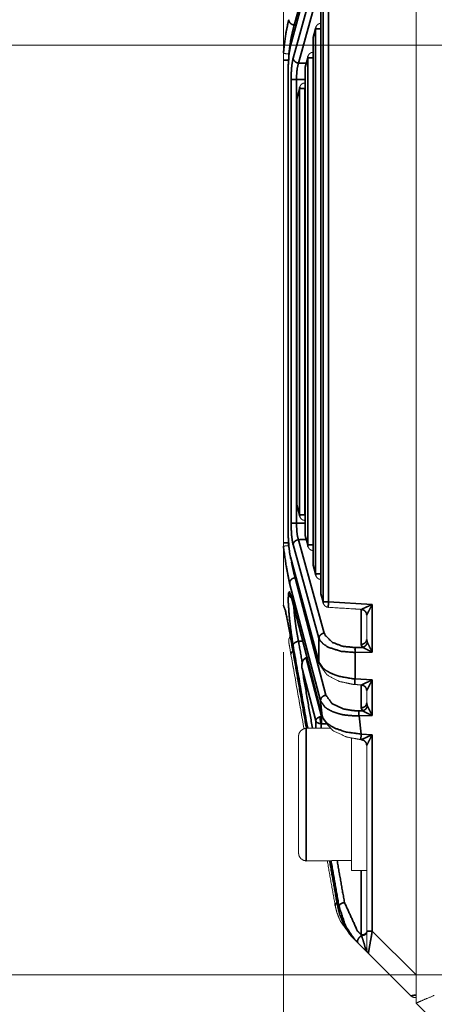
# Model space of a CAD drawing. Header units: millimetres. Extents: x 4 to 836, y 5 to 589.
# Tile 58 of 145: x 451 to 473, y 271 to 323. Entities that reach past the tile are written whole.
import ezdxf

# ---------------------------------------------------------------- set-up
doc = ezdxf.new("R2010")
doc.units = ezdxf.units.MM
doc.layers.add('1', color=7, linetype='Continuous', true_color=0xffffff)
doc.styles.add('ideas_simplex', font='simplex.shx')
doc.dimstyles.get("Standard").update_dxf_attribs({"dimtxt": 0.18, "dimasz": 0.18, "dimexe": 0.18, "dimexo": 0.0625, "dimgap": 0.09, "dimtad": 0, "dimtih": 1, "dimtoh": 1, "dimdec": 4, "dimzin": 0, "dimdsep": 46, "dimtxsty": 'Standard', "dimcen": 0.09, "dimadec": 0, "dimazin": 0, "dimtfac": 1, "dimtdec": 4, "dimtofl": 0, "dimtmove": 0, "dimatfit": 3, "dimfxl": 1, "dimtolj": 1, "dimtzin": 0, "dimarcsym": 0})

# ---------------------------------------------------------------- blocks, each defined once
blk = doc.blocks.new('_U3')
at = {"layer": '1', "color": 152, "lineweight": 13}
for p, q in [((518.108263, 321.5), (433.455482, 321.5)), ((518.108263, 272.5), (433.455482, 272.5))]:
    blk.add_line(p, q, dxfattribs=at)
at = {"layer": '1', "color": 27, "lineweight": 13}
blk.add_line((435.455482, 321.5), (435.455482, 272.5), dxfattribs=at)
at = {"layer": '1', "color": 87, "lineweight": 25}
for p, q in [((433.955482, 304.1025), (428.330482, 304.1025)), ((428.330482, 304.1025), (428.330482, 302.6025)), ((433.955482, 302.6025), (433.955482, 304.1025)), ((428.330482, 291.3975), (428.330482, 289.8975)), ((433.955482, 289.8975), (433.955482, 291.3975)), ((428.330482, 289.8975), (433.955482, 289.8975))]:
    blk.add_line(p, q, dxfattribs=at)
at = {"layer": '1', "color": 27, "lineweight": 18}
for points in [[(435.455482, 321.5), (435.984463, 318.500002), (434.926501, 318.499998)], [(435.455482, 272.5), (434.926501, 275.499998), (435.984463, 275.500002)]]:
    blk.add_solid(points, dxfattribs=at)
at = {"layer": '1', "color": 87, "linetype": 'Continuous', "lineweight": 25, "char_height": 3, "attachment_point": 7, "rotation": 90, "line_spacing_factor": 1.204819, "style": 'ideas_simplex'}
for s, insert in [('\\W1.2097;1.93', (433.801982, 291.345)), ('\\W1.0938;49', (426.489482, 294.315))]:
    blk.add_mtext(s, dxfattribs=dict(at, insert=insert))
blk = doc.blocks.new('_U10')
at = {"layer": '1', "color": 152, "lineweight": 13}
for p, q in [((465.108264, 289.515365), (465.108264, 228.737172)), ((452.011736, 258.132713), (452.011736, 228.737172))]:
    blk.add_line(p, q, dxfattribs=at)
at = {"layer": '1', "color": 87, "lineweight": 25}
for p, q in [((454.602983, 237.862172), (453.102983, 237.862172)), ((453.102983, 237.862172), (453.102983, 232.237172)), ((464.337983, 237.862172), (462.837983, 237.862172)), ((464.337983, 232.237172), (464.337983, 237.862172)), ((453.102983, 232.237172), (454.602983, 232.237172)), ((462.837983, 232.237172), (464.337983, 232.237172))]:
    blk.add_line(p, q, dxfattribs=at)
at = {"layer": '1', "color": 27, "lineweight": 13}
blk.add_line((452.011736, 230.737172), (465.108264, 230.737172), dxfattribs=at)
at = {"layer": '1', "color": 27, "lineweight": 18}
for points in [[(452.011736, 230.737172), (455.011735, 231.266153), (455.011738, 230.208191)], [(465.108264, 230.737172), (462.108265, 230.208191), (462.108262, 231.266153)]]:
    blk.add_solid(points, dxfattribs=at)
at = {"layer": '1', "color": 87, "linetype": 'Continuous', "lineweight": 25, "char_height": 3, "attachment_point": 7, "line_spacing_factor": 1.204819, "style": 'ideas_simplex'}
for s, insert in [('\\W1.3286;13,1', (453.089483, 239.997172)), ('\\W1.2776;.52', (454.574483, 232.684672))]:
    blk.add_mtext(s, dxfattribs=dict(at, insert=insert))

msp = doc.modelspace()

# ---------------------------------------------------------------- linework, layer by layer
at = {"layer": '1', "color": 27, "linetype": 'Continuous', "lineweight": 35}
for p, q in [((467.465, 328.793), (465.676, 322.569)), ((466.985, 327.008), (465.483, 321.474)), ((465.619, 320.822), (466.985, 325.745)), ((467.27, 325.485), (465.905, 320.562)), ((467.092, 323.421), (467.092, 292.579)), ((467.204, 292.168), (467.204, 323.832)), ((467.49, 323.832), (467.49, 292.168)), ((466.806, 322.365), (466.682, 321.911)), ((466.806, 293.635), (466.806, 322.365)), ((467.091, 322.365), (467.091, 293.635)), ((466.682, 321.911), (466.682, 294.089)), ((465.398, 321.043), (465.398, 320.721)), ((466.391, 320.839), (466.257, 320.344)), ((466.391, 295.161), (466.391, 320.839)), ((466.677, 320.839), (466.677, 295.161)), ((466.257, 320.344), (466.257, 295.656)), ((465.359, 320.115), (465.359, 295.885)), ((465.362, 320.115), (465.359, 320.115)), ((465.516, 296.301), (465.516, 319.699)), ((465.801, 319.699), (465.801, 296.301)), ((465.961, 319.224), (465.816, 318.645)), ((465.961, 296.746), (465.961, 319.224)), ((466.247, 319.224), (466.247, 296.746)), ((465.816, 318.645), (465.816, 297.282)), ((465.816, 297.282), (465.961, 296.746)), ((465.905, 295.438), (467.27, 290.515)), ((466.257, 295.656), (466.391, 295.161)), ((465.398, 295.279), (465.398, 295.126)), ((466.985, 290.255), (465.619, 295.178)), ((465.483, 294.526), (466.985, 288.992)), ((466.682, 294.089), (466.806, 293.635)), ((465.726, 293.433), (467.355, 287.241)), ((467.069, 286.946), (465.44, 293.138)), ((465.373, 292.582), (465.375, 292.603)), ((465.517, 292.468), (467.164, 286.132)), ((467.092, 292.579), (467.204, 292.168)), ((467.49, 292.168), (469.798, 292.028)), ((469.798, 292.028), (469.798, 289.511)), ((466.985, 288.992), (466.985, 290.255)), ((468.89, 289.753), (469.289, 289.761)), ((469.289, 289.761), (469.219, 289.921)), ((466.316, 289.186), (466.298, 289.184)), ((466.316, 289.186), (467.124, 286.114)), ((469.798, 289.511), (468.89, 289.493)), ((468.89, 289.493), (468.89, 288.099)), ((466.819, 285.889), (466.093, 288.648)), ((468.89, 288.099), (469.798, 288.044)), ((469.798, 288.044), (469.798, 286.163)), ((467.164, 286.132), (467.069, 286.946)), ((469.289, 286.412), (469.219, 286.572)), ((467.124, 286.114), (467.064, 286.104)), ((469.1, 286.408), (469.289, 286.412)), ((469.798, 286.163), (469.1, 286.149)), ((469.1, 286.149), (469.212, 285.193)), ((467.124, 285.739), (467.107, 285.738)), ((469.212, 285.193), (469.798, 285.158)), ((469.798, 285.158), (469.798, 274.808)), ((467.953, 276.198), (468.047, 276.104)), ((469.228, 274.57), (469.219, 274.594)), ((469.798, 274.808), (472.108, 272.497))]:
    msp.add_line(p, q, dxfattribs=at)
at = {"layer": '1', "color": 27, "linetype": 'Continuous', "lineweight": 18}
for p, q in [((465.108, 321.119), (465.108, 325.963)), ((465.108, 320.721), (465.108, 321.119)), ((465.108, 295.079), (465.108, 295.279)), ((465.108, 295.079), (465.108, 292.015)), ((469.508, 290.181), (469.508, 291.464)), ((469.508, 286.832), (469.508, 287.48)), ((469.508, 274.808), (469.508, 284.593)), ((469.596, 273.63), (468.675, 274.552)), ((468.933, 274.294), (469.596, 273.63)), ((469.035, 274.192), (468.933, 274.294)), ((469.596, 273.63), (469.035, 274.192)), ((471.839, 271.388), (469.596, 273.63))]:
    msp.add_line(p, q, dxfattribs=at)
at = {"layer": '1', "color": 9, "linetype": 'Continuous', "lineweight": 18}
msp.add_line((468.708, 278), (469.508, 278), dxfattribs=at)
at = {"layer": '1', "color": 252, "linetype": 'Continuous', "lineweight": 18}
msp.add_line((487.887, 255.221), (472.108, 271), dxfattribs=at)
for points, knots in [([(472.108, 271), (472.108, 284.9), (472.108, 336.9), (472.108, 337.885)], [0, 0, 0.207819, 0.985275, 1, 1]), ([(472.108, 271), (472.181, 271.036), (472.389, 271.126), (472.702, 271.259), (473.073, 271.414)], [0, 0, 0.240822, 0.487286, 0.741139, 1, 1])]:
    msp.add_open_spline(points, degree=1, knots=knots, dxfattribs=at)
at = {"layer": '1', "color": 27, "linetype": 'Continuous', "lineweight": 18}
for points, knots in [([(472.108, 272.497), (472.108, 291.131), (472.108, 312.419), (472.108, 337.987)], [0, 0, 0.284521, 0.609593, 1, 1]), ([(467.084, 322.66), (467.005, 322.645), (466.997, 322.644), (466.938, 322.609), (466.893, 322.578), (466.823, 322.473), (466.817, 322.442)], [0, 0, 0.216453, 0.239931, 0.423621, 0.572963, 0.916211, 1, 1]), ([(466.694, 321.989), (466.688, 321.949), (466.686, 321.928), (466.685, 321.911)], [0, 0, 0.508005, 0.785523, 1, 1]), ([(465.494, 321.551), (465.475, 321.439), (465.408, 321.043), (465.386, 320.705), (465.366, 320.394), (465.363, 320.226)], [0, 0, 0.104619, 0.45304, 0.683476, 0.893576, 1, 1]), ([(465.108, 321.119), (465.108, 321.107), (465.109, 321.098), (465.11, 321.097)], [0, 0, 0.409241, 0.823236, 1, 1]), ([(465.398, 321.043), (465.387, 321.043), (465.277, 321.053), (465.195, 321.066), (465.137, 321.081), (465.11, 321.097)], [0, 0, 0.024807, 0.292868, 0.528669, 0.764331, 1, 1]), ([(466.67, 321.134), (466.591, 321.119), (466.583, 321.117), (466.524, 321.083), (466.479, 321.052), (466.409, 320.946), (466.403, 320.916)], [0, 0, 0.216454, 0.239932, 0.423623, 0.572965, 0.916211, 1, 1]), ([(466.239, 319.518), (466.167, 319.505), (466.154, 319.502), (466.066, 319.451), (466.049, 319.439), (465.979, 319.332), (465.972, 319.296)], [0, 0, 0.19609, 0.232503, 0.504823, 0.558932, 0.901976, 1, 1]), ([(465.826, 318.717), (465.821, 318.682), (465.819, 318.661), (465.819, 318.645)], [0, 0, 0.493497, 0.776951, 1, 1]), ([(465.819, 297.282), (465.819, 297.265), (465.822, 297.244), (465.827, 297.204)], [0, 0, 0.214473, 0.491982, 1, 1]), ([(465.973, 296.669), (465.979, 296.638), (466.049, 296.533), (466.094, 296.502), (466.153, 296.467), (466.161, 296.466), (466.24, 296.451)], [0, 0, 0.083789, 0.427036, 0.576377, 0.760065, 0.783542, 1, 1]), ([(465.109, 295.088), (465.108, 295.084), (465.108, 295.079)], [0, 0, 0.618959, 1, 1]), ([(465.398, 295.126), (465.389, 295.125), (465.291, 295.117), (465.286, 295.117), (465.268, 295.115), (465.188, 295.106), (465.137, 295.097), (465.133, 295.096), (465.109, 295.088)], [0, 0, 0.02131, 0.250347, 0.262822, 0.309405, 0.539659, 0.750418, 0.769952, 1, 1]), ([(466.403, 295.084), (466.409, 295.054), (466.479, 294.948), (466.524, 294.917), (466.583, 294.883), (466.591, 294.881), (466.67, 294.866)], [0, 0, 0.083789, 0.427035, 0.576377, 0.760069, 0.783547, 1, 1]), ([(465.449, 294.677), (465.455, 294.632), (465.485, 294.487), (465.494, 294.449)], [0, 0, 0.163466, 0.807897, 1, 1]), ([(466.685, 294.089), (466.686, 294.072), (466.688, 294.051), (466.694, 294.011)], [0, 0, 0.214475, 0.491989, 1, 1]), ([(466.817, 293.558), (466.823, 293.527), (466.893, 293.422), (466.938, 293.391), (466.997, 293.356), (467.005, 293.355), (467.084, 293.34)], [0, 0, 0.083789, 0.427036, 0.576377, 0.760069, 0.783547, 1, 1]), ([(465.492, 292.535), (465.482, 292.539), (465.528, 292.429)], [0, 0, 0.098464, 1, 1]), ([(467.095, 292.579), (467.095, 292.563), (467.098, 292.541), (467.103, 292.502)], [0, 0, 0.214475, 0.491989, 1, 1]), ([(465.13, 291.931), (465.13, 291.931), (465.108, 292.043)], [0, 0, 0.00005, 1, 1]), ([(465.108, 292.015), (465.108, 292.005), (465.109, 291.995), (465.11, 291.987)], [0, 0, 0.422914, 0.779342, 1, 1]), ([(465.167, 291.849), (465.137, 291.891), (465.11, 291.987)], [0, 0, 0.343073, 1, 1]), ([(465.167, 291.849), (465.197, 291.723), (465.245, 291.59), (465.325, 291.196), (465.375, 290.945)], [0, 0, 0.230817, 0.516037, 0.807387, 1, 1]), ([(465.167, 291.849), (465.193, 291.742), (465.231, 291.642), (465.315, 291.237), (465.375, 290.945)], [0, 0, 0.217162, 0.463259, 0.769775, 1, 1]), ([(467.215, 292.09), (467.221, 292.06), (467.291, 291.954), (467.337, 291.923), (467.395, 291.889), (467.404, 291.887), (467.482, 291.873)], [0, 0, 0.083788, 0.42704, 0.576379, 0.760064, 0.783541, 1, 1]), ([(467.482, 291.873), (468.841, 291.79), (469.226, 291.763)], [0, 0, 0.778878, 1, 1]), ([(469.226, 291.763), (469.258, 291.755), (469.335, 291.735), (469.366, 291.714), (469.427, 291.669), (469.452, 291.631), (469.487, 291.575), (469.508, 291.466)], [0, 0, 0.071496, 0.243498, 0.324657, 0.48757, 0.589397, 0.734641, 1, 1]), ([(465.389, 290.064), (465.394, 290.191), (465.451, 290.305), (465.48, 290.329)], [0, 0, 0.435809, 0.871628, 1, 1]), ([(465.506, 289.399), (465.425, 289.857), (465.39, 290.058), (465.389, 290.064)], [0, 0, 0.457424, 0.907472, 1, 1]), ([(466.274, 289.206), (466.267, 289.204), (466.239, 289.191), (466.23, 289.186), (466.212, 289.171), (466.2, 289.159), (466.188, 289.151), (466.162, 289.121), (466.151, 289.11), (466.125, 289.072), (466.122, 289.067), (466.119, 289.061), (466.114, 289.051), (466.098, 289.007), (466.085, 288.97), (466.078, 288.928), (466.07, 288.885), (466.07, 288.852), (466.072, 288.812), (466.075, 288.765), (466.076, 288.752), (466.077, 288.747), (466.09, 288.672)], [0, 0, 0.010359, 0.053284, 0.068331, 0.105142, 0.129585, 0.153097, 0.214254, 0.236504, 0.307102, 0.315546, 0.325543, 0.342098, 0.410473, 0.468754, 0.533345, 0.603267, 0.662958, 0.736966, 0.821112, 0.845818, 0.854219, 1, 1]), ([(466.302, 289.208), (466.28, 289.207), (466.274, 289.206)], [0, 0, 0.769468, 1, 1]), ([(466.992, 288.914), (466.996, 288.905), (466.999, 288.901), (467.035, 288.844), (467.071, 288.788), (467.184, 288.621), (467.228, 288.564), (467.415, 288.311), (467.541, 288.239), (468.07, 287.964), (468.511, 287.869), (468.777, 287.813), (468.854, 287.807), (468.883, 287.805)], [0, 0, 0.004635, 0.007225, 0.040461, 0.074305, 0.174803, 0.210808, 0.378403, 0.439558, 0.694321, 0.861691, 0.961794, 0.989737, 1, 1]), ([(468.883, 287.805), (469.145, 287.784), (469.226, 287.779)], [0, 0, 0.763532, 1, 1]), ([(469.226, 287.779), (469.258, 287.771), (469.335, 287.752), (469.366, 287.73), (469.427, 287.686), (469.452, 287.647), (469.487, 287.591), (469.508, 287.482)], [0, 0, 0.071496, 0.243495, 0.324654, 0.487568, 0.589395, 0.734638, 1, 1]), ([(467.174, 286.092), (467.208, 285.98), (467.211, 285.973), (467.424, 285.709), (467.719, 285.376), (467.826, 285.322), (468.454, 285.032), (468.936, 284.946), (469.205, 284.899)], [0, 0, 0.058194, 0.062138, 0.216851, 0.428512, 0.474269, 0.741732, 0.907645, 1, 1]), ([(469.205, 284.899), (469.222, 284.893), (469.226, 284.893)], [0, 0, 0.792092, 1, 1]), ([(469.226, 284.893), (469.258, 284.885), (469.335, 284.865), (469.366, 284.843), (469.427, 284.799), (469.452, 284.76), (469.487, 284.704), (469.508, 284.595)], [0, 0, 0.071496, 0.243496, 0.324655, 0.487568, 0.589394, 0.734638, 1, 1]), ([(468.675, 274.552), (468.13, 275.297), (467.941, 275.752), (467.842, 276.152)], [0, 0, 0.495072, 0.767753, 1, 1]), ([(468.675, 274.552), (468.13, 275.297), (467.923, 275.808), (467.842, 276.152)], [0, 0, 0.496606, 0.802098, 1, 1]), ([(467.959, 276.182), (468.048, 275.81), (468.076, 275.706), (468.259, 275.259), (468.39, 275.046), (468.676, 274.651)], [0, 0, 0.228607, 0.29305, 0.577847, 0.722457, 1, 1]), ([(469.508, 273.842), (469.508, 273.892), (469.508, 274.069), (469.508, 274.248), (469.508, 274.495), (469.508, 274.808)], [0, 0, 0.171057, 0.391563, 0.555317, 0.75755, 1, 1]), ([(469.596, 273.63), (469.559, 273.676), (469.531, 273.728), (469.514, 273.784), (469.508, 273.842)], [0, 0, 0.250008, 0.499996, 0.749996, 1, 1]), ([(472.108, 272.497), (472.108, 271.967), (472.108, 271.526), (472.108, 271.439)], [0, 0, 0.473165, 0.903844, 1, 1]), ([(471.839, 271.388), (471.871, 271.36), (471.936, 271.323), (471.956, 271.315), (472.051, 271.3)], [0, 0, 0.180288, 0.500399, 0.590596, 1, 1]), ([(471.839, 271.388), (471.901, 271.34), (471.936, 271.323), (471.973, 271.31), (472.051, 271.3)], [0, 0, 0.333095, 0.499998, 0.666903, 1, 1]), ([(472.108, 271.3), (472.101, 271.3), (472.051, 271.3)], [0, 0, 0.065869, 1, 1]), ([(472.108, 271.439), (472.108, 271.366), (472.108, 271.314), (472.108, 271.3)], [0, 0, 0.266341, 0.613528, 1, 1])]:
    msp.add_open_spline(points, degree=1, knots=knots, dxfattribs=at)
for points in [[(466.992, 327.086), (465.494, 321.551)], [(467.095, 323.421), (467.095, 292.579)], [(466.817, 322.442), (466.694, 321.989)], [(466.685, 321.911), (466.685, 294.089)], [(466.403, 320.916), (466.268, 320.421)], [(465.108, 295.279), (465.108, 320.721)], [(466.26, 320.344), (466.26, 295.656)], [(465.362, 320.115), (465.362, 295.885)], [(465.972, 319.296), (465.826, 318.717)], [(465.819, 318.645), (465.819, 297.282)], [(465.827, 297.204), (465.973, 296.669)], [(466.268, 295.579), (466.403, 295.084)], [(465.494, 294.449), (466.992, 288.914)], [(466.694, 294.011), (466.817, 293.558)], [(465.528, 292.429), (467.174, 286.092)], [(467.103, 292.502), (467.215, 292.09)], [(465.375, 290.945), (466.329, 285.493)], [(466.199, 285.466), (465.506, 289.399)], [(465.61, 288.808), (465.643, 288.621)], [(466.09, 288.672), (466.646, 285.493)], [(465.912, 287.098), (465.897, 287.182)], [(465.962, 286.813), (465.949, 286.883)], [(466.004, 286.574), (465.991, 286.645)], [(466.06, 286.258), (466.042, 286.359)], [(467.443, 278.41), (467.425, 278.513)], [(467.842, 276.152), (467.425, 278.513)], [(467.55, 278.515), (467.959, 276.182)], [(468.734, 274.519), (468.933, 274.294)], [(468.74, 274.561), (468.933, 274.294)]]:
    msp.add_open_spline(points, degree=1, dxfattribs=at)
at = {"layer": '1', "color": 27, "linetype": 'Continuous', "lineweight": 35}
for points, knots in [([(465.11, 321.097), (465.116, 321.159), (465.24, 322.135), (465.39, 322.852)], [0, 0, 0.028637, 0.512224, 1, 1]), ([(465.676, 322.569), (465.565, 322.599), (465.472, 322.663), (465.411, 322.752), (465.39, 322.852)], [0, 0, 0.249998, 0.499999, 0.749999, 1, 1]), ([(465.676, 322.569), (465.527, 321.941), (465.449, 321.454), (465.402, 321.085), (465.398, 321.043)], [0, 0, 0.489701, 0.777892, 0.97771, 1, 1]), ([(467.091, 322.365), (467.044, 322.365), (466.991, 322.365), (466.932, 322.365), (466.903, 322.365), (466.848, 322.365), (466.806, 322.365)], [0, 0, 0.116793, 0.25054, 0.411775, 0.501005, 0.70653, 1, 1]), ([(465.483, 321.474), (465.404, 321.011), (465.363, 320.386), (465.359, 320.115)], [0, 0, 0.419817, 0.833683, 1, 1]), ([(465.516, 319.699), (465.519, 319.933), (465.553, 320.444), (465.619, 320.822)], [0, 0, 0.173401, 0.582646, 1, 1]), ([(465.905, 320.562), (465.8, 320.59), (465.71, 320.648), (465.647, 320.729), (465.619, 320.822)], [0, 0, 0.250001, 0.499999, 0.750002, 1, 1]), ([(466.677, 320.839), (466.629, 320.839), (466.577, 320.839), (466.518, 320.839), (466.489, 320.839), (466.434, 320.839), (466.391, 320.839)], [0, 0, 0.116793, 0.250536, 0.41177, 0.501006, 0.706526, 1, 1]), ([(465.398, 320.721), (465.286, 320.721), (465.192, 320.721), (465.13, 320.721), (465.108, 320.721)], [0, 0, 0.250001, 0.499999, 0.75, 1, 1]), ([(465.905, 320.562), (465.837, 320.272), (465.804, 319.879), (465.801, 319.699)], [0, 0, 0.418547, 0.827088, 1, 1]), ([(465.801, 319.699), (465.701, 319.699), (465.613, 319.699), (465.549, 319.699), (465.516, 319.699)], [0, 0, 0.249999, 0.500001, 0.750001, 1, 1]), ([(466.247, 319.224), (466.201, 319.224), (466.147, 319.224), (466.089, 319.224), (466.059, 319.224), (466.004, 319.224), (465.995, 319.224), (465.961, 319.224)], [0, 0, 0.11416, 0.250341, 0.409755, 0.500613, 0.705132, 0.750583, 1, 1]), ([(466.247, 296.746), (466.199, 296.746), (466.147, 296.746), (466.088, 296.746), (466.059, 296.746), (466.004, 296.746), (465.961, 296.746)], [0, 0, 0.116797, 0.250542, 0.411776, 0.501005, 0.706528, 1, 1]), ([(465.359, 295.885), (465.382, 295.227), (465.447, 294.686), (465.483, 294.526)], [0, 0, 0.412377, 0.829566, 1, 1]), ([(465.801, 296.301), (465.701, 296.301), (465.613, 296.301), (465.549, 296.301), (465.516, 296.301)], [0, 0, 0.249999, 0.500001, 0.750001, 1, 1]), ([(465.619, 295.178), (465.588, 295.316), (465.534, 295.761), (465.516, 296.301)], [0, 0, 0.179004, 0.592377, 1, 1]), ([(465.801, 296.301), (465.819, 295.886), (465.848, 295.659), (465.873, 295.544), (465.905, 295.438)], [0, 0, 0.4056, 0.6634, 0.820619, 1, 1]), ([(465.905, 295.438), (465.8, 295.41), (465.71, 295.352), (465.647, 295.271), (465.619, 295.178)], [0, 0, 0.250001, 0.499999, 0.75, 1, 1]), ([(465.398, 295.279), (465.286, 295.279), (465.192, 295.279), (465.13, 295.279), (465.108, 295.279)], [0, 0, 0.250001, 0.499999, 0.75, 1, 1]), ([(465.44, 293.138), (465.404, 293.282), (465.252, 294.081), (465.109, 295.088)], [0, 0, 0.111406, 0.559293, 1, 1]), ([(466.677, 295.161), (466.629, 295.161), (466.577, 295.161), (466.518, 295.161), (466.489, 295.161), (466.434, 295.161), (466.391, 295.161)], [0, 0, 0.116793, 0.250536, 0.41177, 0.501006, 0.706526, 1, 1]), ([(465.538, 294.259), (465.609, 293.906), (465.691, 293.559), (465.726, 293.433)], [0, 0, 0.365713, 0.80183, 1, 1]), ([(465.726, 293.433), (465.611, 293.401), (465.516, 293.334), (465.456, 293.241), (465.44, 293.138)], [0, 0, 0.249999, 0.5, 0.749999, 1, 1]), ([(467.091, 293.635), (467.044, 293.635), (466.991, 293.635), (466.932, 293.635), (466.903, 293.635), (466.848, 293.635), (466.806, 293.635)], [0, 0, 0.116793, 0.25054, 0.411775, 0.501005, 0.70653, 1, 1]), ([(465.62, 289.874), (465.596, 290.015), (465.49, 290.759), (465.408, 291.525), (465.367, 292.171), (465.373, 292.582)], [0, 0, 0.05171, 0.292395, 0.53044, 0.765703, 1, 1]), ([(465.373, 292.582), (465.405, 292.489), (465.469, 292.411), (465.557, 292.358), (465.659, 292.336)], [0, 0, 0.25, 0.5, 0.75, 1, 1]), ([(465.375, 292.603), (465.375, 292.607), (465.428, 292.704), (465.517, 292.468)], [0, 0, 0.009036, 0.501433, 1, 1]), ([(465.375, 292.603), (465.407, 292.509), (465.471, 292.431), (465.537, 292.391)], [0, 0, 0.364532, 0.729059, 1, 1]), ([(465.11, 291.987), (465.22, 291.682), (465.369, 290.961)], [0, 0, 0.468381, 1, 1]), ([(465.658, 291.929), (465.678, 291.632), (465.695, 291.455), (465.735, 291.113), (465.776, 290.817), (465.815, 290.572), (465.883, 290.198), (465.907, 290.081)], [0, 0, 0.183091, 0.279068, 0.454804, 0.602599, 0.727362, 0.930033, 1, 1]), ([(467.49, 292.168), (467.442, 292.168), (467.389, 292.168), (467.33, 292.168), (467.301, 292.168), (467.246, 292.168), (467.204, 292.168)], [0, 0, 0.116798, 0.250543, 0.411778, 0.501007, 0.706531, 1, 1]), ([(467.49, 292.168), (467.483, 292.046), (467.48, 291.948), (467.48, 291.945), (467.48, 291.883), (467.482, 291.873)], [0, 0, 0.266881, 0.524961, 0.533957, 0.800839, 1, 1]), ([(469.227, 291.763), (469.237, 291.768), (469.253, 291.776), (469.262, 291.781), (469.307, 291.802), (469.376, 291.834), (469.486, 291.885), (469.567, 291.922), (469.798, 292.028)], [0, 0, 0.069561, 0.11966, 0.144711, 0.237222, 0.35937, 0.535125, 0.658681, 1, 1]), ([(469.227, 291.763), (469.336, 291.735), (469.427, 291.669), (469.487, 291.574), (469.508, 291.464)], [0, 0, 0.25, 0.5, 0.749999, 1, 1]), ([(469.798, 292.028), (469.689, 291.821), (469.638, 291.723), (469.596, 291.642), (469.547, 291.546), (469.525, 291.502), (469.513, 291.475), (469.508, 291.464)], [0, 0, 0.313325, 0.465038, 0.595601, 0.762899, 0.85542, 0.93043, 1, 1]), ([(467.27, 290.515), (467.165, 290.487), (467.075, 290.429), (467.012, 290.348), (466.985, 290.255)], [0, 0, 0.250002, 0.499999, 0.750002, 1, 1]), ([(468.89, 289.493), (468.15, 289.551), (467.484, 289.764), (467.204, 289.946), (467.035, 290.143), (466.985, 290.255)], [0, 0, 0.265044, 0.559783, 0.739105, 0.908702, 1, 1]), ([(467.27, 290.515), (467.314, 290.403), (467.695, 290.023), (468.261, 289.811), (468.89, 289.753)], [0, 0, 0.093101, 0.444373, 0.738418, 1, 1]), ([(469.508, 290.181), (469.486, 290.083), (469.424, 290), (469.33, 289.943), (469.219, 289.921)], [0, 0, 0.250002, 0.5, 0.75, 1, 1]), ([(469.508, 290.181), (469.53, 290.054), (469.543, 290.021)], [0, 0, 0.783999, 1, 1]), ([(465.62, 289.874), (465.642, 289.942), (465.704, 290.005), (465.796, 290.053), (465.907, 290.081)], [0, 0, 0.25, 0.500001, 0.749999, 1, 1]), ([(468.89, 289.493), (468.889, 289.571), (468.888, 289.643), (468.889, 289.686), (468.889, 289.705), (468.89, 289.753)], [0, 0, 0.249883, 0.499765, 0.666615, 0.750117, 1, 1]), ([(469.543, 290.021), (469.51, 289.934), (469.493, 289.907), (469.452, 289.857), (469.402, 289.815), (469.376, 289.797), (469.289, 289.761)], [0, 0, 0.249629, 0.333169, 0.500002, 0.666827, 0.750367, 1, 1]), ([(469.798, 289.511), (469.783, 289.519), (469.601, 289.607), (469.465, 289.674), (469.289, 289.761)], [0, 0, 0.027007, 0.36702, 0.629655, 1, 1]), ([(469.543, 290.021), (469.596, 289.913), (469.631, 289.843), (469.689, 289.726), (469.79, 289.526), (469.798, 289.511)], [0, 0, 0.230964, 0.371157, 0.59672, 0.973024, 1, 1]), ([(465.506, 289.399), (465.518, 289.47), (465.578, 289.538), (465.615, 289.559)], [0, 0, 0.419059, 0.838116, 1, 1]), ([(466.298, 289.184), (466.242, 289.166), (466.179, 289.115), (466.163, 289.095), (466.153, 289.08), (466.125, 289.026), (466.101, 288.951), (466.099, 288.944), (466.082, 288.777), (466.093, 288.648)], [0, 0, 0.084906, 0.206976, 0.247918, 0.276264, 0.373248, 0.500353, 0.513204, 0.787707, 1, 1]), ([(466.274, 289.206), (466.275, 289.207), (466.282, 289.205), (466.29, 289.197), (466.298, 289.184)], [0, 0, 0.07544, 0.383372, 0.691555, 1, 1]), ([(466.985, 288.992), (467.205, 288.667), (467.362, 288.542), (467.631, 288.39), (468.026, 288.242), (468.776, 288.107), (468.89, 288.099)], [0, 0, 0.259915, 0.368769, 0.514613, 0.687437, 0.960766, 1, 1]), ([(468.883, 287.805), (468.88, 287.815), (468.88, 287.877), (468.884, 287.978), (468.89, 288.099)], [0, 0, 0.199137, 0.466091, 0.733047, 1, 1]), ([(469.227, 287.779), (469.237, 287.785), (469.253, 287.792), (469.262, 287.797), (469.307, 287.818), (469.376, 287.85), (469.486, 287.901), (469.567, 287.939), (469.798, 288.044)], [0, 0, 0.069561, 0.11966, 0.144711, 0.237222, 0.359369, 0.535125, 0.65868, 1, 1]), ([(469.508, 287.48), (469.487, 287.59), (469.427, 287.685), (469.336, 287.751), (469.227, 287.779)], [0, 0, 0.250001, 0.500002, 0.750002, 1, 1]), ([(469.798, 288.044), (469.689, 287.838), (469.638, 287.74), (469.596, 287.658), (469.547, 287.562), (469.525, 287.518), (469.513, 287.491), (469.508, 287.48)], [0, 0, 0.313326, 0.465038, 0.595602, 0.762899, 0.85542, 0.93043, 1, 1]), ([(467.355, 287.241), (467.24, 287.209), (467.145, 287.142), (467.085, 287.049), (467.069, 286.946)], [0, 0, 0.249998, 0.500002, 0.750003, 1, 1]), ([(467.355, 287.241), (467.683, 286.795), (468.273, 286.512), (468.933, 286.41), (469.1, 286.408)], [0, 0, 0.361158, 0.675171, 0.937507, 1, 1]), ([(469.1, 286.149), (468.904, 286.147), (468.381, 286.189), (468.132, 286.236), (467.752, 286.352), (467.444, 286.506), (467.297, 286.616), (467.069, 286.946)], [0, 0, 0.0635, 0.238658, 0.329565, 0.485763, 0.643411, 0.740425, 1, 1]), ([(469.219, 286.572), (469.33, 286.595), (469.424, 286.651), (469.486, 286.735), (469.508, 286.832)], [0, 0, 0.250001, 0.499999, 0.750001, 1, 1]), ([(469.289, 286.412), (469.376, 286.449), (469.402, 286.466), (469.452, 286.509), (469.493, 286.559), (469.51, 286.586), (469.543, 286.672)], [0, 0, 0.249631, 0.333171, 0.499999, 0.666827, 0.750367, 1, 1]), ([(469.508, 286.832), (469.53, 286.705), (469.543, 286.672)], [0, 0, 0.784004, 1, 1]), ([(469.543, 286.672), (469.546, 286.667), (469.596, 286.564), (469.636, 286.484), (469.689, 286.378), (469.798, 286.163)], [0, 0, 0.011002, 0.231787, 0.391128, 0.596006, 1, 1]), ([(466.819, 285.889), (466.83, 285.941), (466.836, 285.953), (466.85, 285.976), (466.856, 285.984), (466.875, 286.005), (466.885, 286.014), (466.927, 286.047), (466.949, 286.06), (467.019, 286.091), (467.064, 286.104)], [0, 0, 0.202088, 0.249611, 0.341889, 0.375378, 0.460155, 0.500141, 0.645219, 0.710882, 0.893589, 1, 1]), ([(467.107, 285.738), (467.092, 285.772), (467.078, 285.815), (467.067, 285.864), (467.059, 285.918), (467.057, 285.945), (467.055, 285.972), (467.054, 285.998), (467.054, 286.023), (467.057, 286.068), (467.064, 286.104)], [0, 0, 0.125638, 0.250685, 0.375318, 0.49975, 0.562069, 0.624428, 0.686833, 0.749309, 0.874352, 1, 1]), ([(467.124, 286.114), (467.121, 286.079), (467.118, 286.035), (467.118, 286.007), (467.117, 285.983), (467.116, 285.927), (467.117, 285.871), (467.118, 285.846), (467.118, 285.818), (467.121, 285.774), (467.124, 285.739)], [0, 0, 0.124952, 0.249866, 0.316799, 0.375067, 0.500003, 0.624932, 0.683194, 0.750129, 0.875046, 1, 1]), ([(467.164, 286.132), (467.195, 286.051), (467.394, 285.785), (467.657, 285.592), (467.854, 285.49), (468.412, 285.3), (469.212, 285.193)], [0, 0, 0.059266, 0.25917, 0.419253, 0.514981, 0.736008, 1, 1]), ([(469.1, 286.408), (469.098, 286.361), (469.098, 286.299), (469.098, 286.251), (469.098, 286.226), (469.1, 286.149)], [0, 0, 0.249883, 0.499764, 0.666611, 0.750117, 1, 1]), ([(469.798, 286.163), (469.601, 286.259), (469.475, 286.32), (469.424, 286.345), (469.294, 286.41), (469.289, 286.412)], [0, 0, 0.367221, 0.609117, 0.709479, 0.988996, 1, 1]), ([(466.819, 285.889), (466.852, 285.831), (466.869, 285.814), (466.912, 285.785), (466.954, 285.766), (466.96, 285.764), (466.999, 285.751), (467.005, 285.75), (467.06, 285.741), (467.107, 285.738)], [0, 0, 0.259439, 0.34144, 0.499469, 0.625491, 0.64239, 0.746601, 0.76005, 0.89223, 1, 1]), ([(469.212, 285.193), (469.206, 285.071), (469.202, 284.971), (469.202, 284.908), (469.205, 284.899)], [0, 0, 0.266955, 0.533908, 0.800859, 1, 1]), ([(469.227, 284.892), (469.236, 284.898), (469.253, 284.906), (469.264, 284.911), (469.372, 284.962), (469.388, 284.969), (469.568, 285.052), (469.644, 285.087), (469.798, 285.158)], [0, 0, 0.06771, 0.119998, 0.148957, 0.35173, 0.378627, 0.659697, 0.773392, 1, 1]), ([(469.798, 285.158), (469.719, 285.008), (469.689, 284.951), (469.588, 284.756), (469.526, 284.633), (469.512, 284.604), (469.508, 284.593)], [0, 0, 0.226781, 0.314427, 0.621685, 0.851126, 0.932241, 1, 1]), ([(469.508, 284.593), (469.487, 284.704), (469.427, 284.799), (469.336, 284.865), (469.227, 284.892)], [0, 0, 0.250001, 0.5, 0.75, 1, 1]), ([(467.842, 276.152), (467.848, 276.209), (467.854, 276.224), (467.885, 276.266), (467.913, 276.292)], [0, 0, 0.399328, 0.499584, 0.799666, 1, 1]), ([(467.953, 276.198), (468.069, 275.718), (468.289, 275.181), (468.572, 274.791)], [0, 0, 0.324238, 0.698928, 1, 1]), ([(468.047, 276.104), (468.061, 276.158), (468.069, 276.171), (468.102, 276.21), (468.131, 276.234), (468.165, 276.256), (468.224, 276.283), (468.245, 276.29), (468.334, 276.311)], [0, 0, 0.199708, 0.249816, 0.399852, 0.500003, 0.60015, 0.750189, 0.800298, 1, 1]), ([(468.334, 276.311), (469.013, 274.823), (469.219, 274.594)], [0, 0, 0.84747, 1, 1]), ([(469.035, 274.192), (468.789, 274.464), (468.388, 275.081), (468.047, 276.104)], [0, 0, 0.162931, 0.49695, 1, 1]), ([(469.508, 274.766), (469.486, 274.701), (469.424, 274.646), (469.33, 274.608), (469.219, 274.594)], [0, 0, 0.250009, 0.500002, 0.749999, 1, 1]), ([(469.508, 274.735), (469.487, 274.674), (469.427, 274.622), (469.336, 274.585), (469.228, 274.57)], [0, 0, 0.249996, 0.499996, 0.749998, 1, 1]), ([(469.798, 274.808), (469.686, 274.808), (469.592, 274.808), (469.53, 274.808), (469.508, 274.808)], [0, 0, 0.250002, 0.5, 0.750001, 1, 1]), ([(469.798, 274.808), (469.731, 274.428), (469.679, 274.126), (469.653, 273.977), (469.641, 273.909), (469.61, 273.722), (469.605, 273.692), (469.596, 273.63)], [0, 0, 0.228451, 0.422712, 0.530972, 0.58513, 0.77134, 0.814778, 1, 1]), ([(469.035, 274.192), (469.013, 274.245), (469.027, 274.323), (469.074, 274.413), (469.148, 274.502), (469.228, 274.57)], [0, 0, 0.203896, 0.407794, 0.611689, 0.815593, 1, 1]), ([(469.428, 273.923), (469.382, 274.103), (469.308, 274.34), (469.27, 274.451), (469.228, 274.57)], [0, 0, 0.25589, 0.616745, 0.798553, 1, 1]), ([(469.508, 273.842), (469.503, 273.864), (469.487, 273.886), (469.462, 273.905), (469.428, 273.923)], [0, 0, 0.250001, 0.500007, 0.750003, 1, 1]), ([(469.596, 273.63), (469.49, 273.767), (469.466, 273.812), (469.429, 273.918), (469.428, 273.923)], [0, 0, 0.509493, 0.65725, 0.986282, 1, 1]), ([(471.839, 271.388), (471.898, 271.4), (471.926, 271.406), (472.108, 271.439)], [0, 0, 0.454008, 0.552161, 1, 1])]:
    msp.add_open_spline(points, degree=1, knots=knots, dxfattribs=at)
for points in [[(465.676, 322.569), (465.779, 322.566)], [(466.817, 322.442), (466.806, 322.365)], [(465.494, 321.551), (465.483, 321.474)], [(466.403, 320.916), (466.391, 320.839)], [(465.905, 320.562), (466.314, 320.554)], [(466.257, 319.69), (465.801, 319.699)], [(465.972, 319.296), (465.961, 319.224)], [(465.826, 318.717), (465.816, 318.645)], [(465.816, 297.282), (465.827, 297.204)], [(465.961, 296.746), (465.973, 296.669)], [(465.801, 296.301), (466.257, 296.31)], [(466.314, 295.446), (465.905, 295.438)], [(466.391, 295.161), (466.403, 295.084)], [(465.494, 294.449), (465.483, 294.526)], [(466.806, 293.635), (466.817, 293.558)], [(467.204, 292.168), (467.215, 292.09)], [(469.219, 289.921), (469.219, 291.764)], [(465.369, 290.961), (466.326, 285.493)], [(466.392, 285.493), (465.62, 289.874)], [(466.136, 290.086), (465.907, 290.081)], [(465.907, 290.081), (466.104, 288.962)], [(466.992, 288.914), (466.985, 288.992)], [(466.148, 288.334), (466.645, 285.493)], [(469.219, 286.572), (469.219, 287.78)], [(466.83, 285.493), (466.819, 285.889)], [(467.107, 285.738), (467.113, 285.493)], [(467.407, 285.73), (467.124, 285.739)], [(467.548, 278.515), (467.953, 276.198)], [(468.047, 276.104), (467.622, 278.516)], [(467.944, 278.521), (468.334, 276.311)], [(469.219, 274.594), (469.219, 278)]]:
    msp.add_open_spline(points, degree=1, dxfattribs=at)
at = {"layer": '1', "color": 9, "linetype": 'Continuous', "lineweight": 18}
for points, knots in [([(466.308, 285.493), (466.236, 285.479), (466.155, 285.452), (466.059, 285.39), (466.025, 285.366), (465.956, 285.265), (465.939, 285.237), (465.908, 285.093)], [0, 0, 0.089744, 0.194351, 0.340701, 0.408005, 0.583987, 0.686872, 1, 1]), ([(465.908, 278.903), (465.908, 279.002), (465.908, 279.241), (465.908, 279.61), (465.908, 280.09), (465.908, 280.659), (465.908, 281.291), (465.908, 281.957), (465.908, 282.624), (465.908, 283.262), (465.908, 283.841), (465.908, 284.335), (465.908, 284.718), (465.908, 284.975), (465.908, 285.093)], [0, 0, 0.071423, 0.142853, 0.214283, 0.285713, 0.357143, 0.428573, 0.500002, 0.571432, 0.642862, 0.714292, 0.785722, 0.857152, 0.928581, 1, 1]), ([(468.708, 284.987), (468.708, 284.73), (468.708, 283.84), (468.708, 282.814), (468.708, 281.727), (468.708, 280.66), (468.708, 279.693), (468.708, 278.897), (468.708, 278.331), (468.708, 278.037), (468.708, 278)], [0, 0, 0.042038, 0.154723, 0.26741, 0.380095, 0.492782, 0.605468, 0.718154, 0.830839, 0.943524, 1, 1]), ([(469.508, 283.678), (469.508, 282.814), (469.508, 281.727), (469.508, 280.66), (469.508, 279.693), (469.508, 278.897), (469.508, 278.331), (469.508, 278.037), (469.508, 278)], [0, 0, 0.114703, 0.250878, 0.387053, 0.523229, 0.659403, 0.795578, 0.931752, 1, 1]), ([(465.908, 278.903), (465.919, 278.877), (465.939, 278.758), (466, 278.673), (466.025, 278.629), (466.125, 278.565), (466.155, 278.543), (466.199, 278.528), (466.308, 278.507)], [0, 0, 0.329267, 0.579673, 0.678684, 0.747769, 0.84193, 0.878315, 0.913935, 1, 1]), ([(466.308, 278.507), (467.029, 278.507), (468.708, 278.534)], [0, 0, 0.300159, 1, 1])]:
    msp.add_open_spline(points, degree=1, knots=knots, dxfattribs=at)
msp.add_open_spline([(467.615, 285.493), (466.308, 285.493)], degree=1, dxfattribs=at)
at = {"layer": '1', "color": 9, "linetype": 'Continuous', "lineweight": 35}
msp.add_open_spline([(466.308, 285.493), (466.308, 285.492), (466.308, 285.397), (466.308, 285.359), (466.308, 285.069), (466.308, 284.997), (466.308, 284.636), (466.308, 284.331), (466.308, 284.079), (466.308, 283.458), (466.308, 283.425), (466.308, 282.705), (466.308, 282.455), (466.308, 281.951), (466.308, 281.412), (466.308, 281.2), (466.308, 280.486), (466.308, 280.421), (466.308, 279.843), (466.308, 279.571), (466.308, 279.301), (466.308, 278.936), (466.308, 278.885), (466.308, 278.615), (466.308, 278.574), (466.308, 278.503), (466.308, 278.507)], degree=1, knots=[0, 0, 0.021689, 0.077517, 0.090669, 0.159585, 0.172737, 0.228564, 0.267997, 0.29758, 0.363227, 0.366515, 0.435432, 0.458444, 0.504438, 0.553712, 0.573437, 0.642354, 0.64893, 0.711305, 0.744173, 0.780323, 0.839425, 0.849289, 0.918206, 0.934645, 0.987196, 1, 1], dxfattribs=at)

# ---------------------------------------------------------------- dimensions: what is measured, and where the dimension line sits
at = {"layer": '1', "color": 87, "linetype": 'Continuous', "lineweight": 25}
dim = msp.add_linear_dim(base=(435.455, 272.5), p1=(520.608, 321.5), p2=(520.608, 272.5), angle=90, text='\\C87;49\\P[\\C87;\\H3.00;\\Fsimplex.shx;1.93\\Fsimplex.shx;\\H3.00;\\C87; ]', dimstyle='Standard', override={"dimtxt": 3, "dimasz": 3, "dimexe": 2, "dimexo": 2.5, "dimgap": 1.5, "dimtad": 1, "dimtih": 0, "dimtoh": 0, "dimdec": 2, "dimlfac": 1, "dimzin": 8, "dimdsep": 44, "dimlunit": 2, "dimpost": '', "dimtxsty": 'ideas_simplex', "dimsah": 1, "dimse1": 0, "dimse2": 0, "dimsd1": 0, "dimsd2": 0, "dimclrd": 27, "dimclre": 152, "dimclrt": 87, "dimtol": 0, "dimtm": -0.1, "dimtfac": 0.5, "dimtdec": 2, "dimtofl": 1, "dimtmove": 0, "dimtzin": 8, "dimlwd": 13, "dimlwe": 13}, dxfattribs=at)
dim.commit()
dim.dimension.update_dxf_attribs({"geometry": '_U3', "text_midpoint": (435.455, 297), "dimtype": 160})
dim = msp.add_linear_dim(base=(452.012, 230.737), p1=(465.108, 293.418), p2=(452.012, 260.633), text='\\C87;13,1\\P[\\C87;\\H3.00;\\Fsimplex.shx;.52\\Fsimplex.shx;\\H3.00;\\C87; ]', dimstyle='Standard', override={"dimtxt": 3, "dimasz": 3, "dimexe": 2, "dimexo": 2.5, "dimgap": 1.5, "dimtad": 1, "dimtih": 0, "dimtoh": 0, "dimdec": 2, "dimlfac": 1, "dimzin": 8, "dimdsep": 44, "dimlunit": 2, "dimpost": '', "dimtxsty": 'ideas_simplex', "dimsah": 1, "dimse1": 0, "dimse2": 0, "dimsd1": 0, "dimsd2": 0, "dimclrd": 27, "dimclre": 152, "dimclrt": 87, "dimtol": 0, "dimtm": -0.1, "dimtfac": 0.5, "dimtdec": 2, "dimtofl": 1, "dimtmove": 0, "dimtzin": 8, "dimlwd": 13, "dimlwe": 13}, dxfattribs=at)
dim.commit()
dim.dimension.update_dxf_attribs({"geometry": '_U10', "text_midpoint": (458.72, 230.737), "dimtype": 160})

doc.saveas('drawing.dxf')
